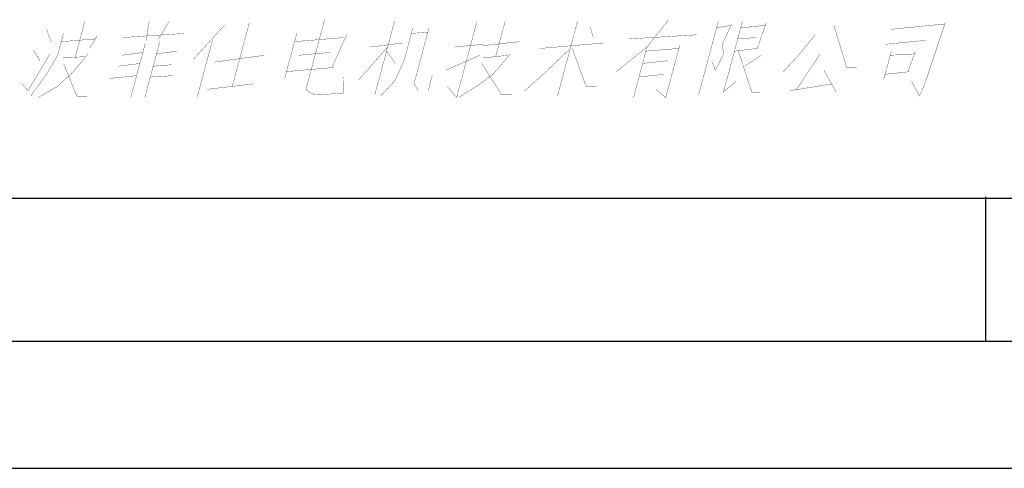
# Paper-space layout '61767N-2-A-2_1_1' of a CAD drawing. Header units: millimetres. Extents: x 0 to 594, y 1 to 420.
# Tile 151 of 222: x 480 to 515, y 1 to 16. Entities that reach past the tile are written whole.
import ezdxf

# ---------------------------------------------------------------- set-up
doc = ezdxf.new("R2010")
doc.units = ezdxf.units.MM
doc.header["$LTSCALE"] = 32.67
doc.layers.add('61767N-2-A-2_DXF_FORMAT', color=7, linetype='CONTINUOUS')
doc.layers.add('61767N-2-A-2DXF_CONTINUOUS_LINE', color=7, linetype='CONTINUOUS')

# ---------------------------------------------------------------- blocks, each defined once
blk = doc.blocks.new('LOGO_PHASE_NINGBO_BL31', base_point=(495.289, 25.446))
at = {"layer": '61767N-2-A-2DXF_CONTINUOUS_LINE', "color": 2, "linetype": 'Continuous', "const_width": 0.01}
for points in [[(482.299, 14.898), (482.643, 16.183)], [(484.892, 16.183), (484.784, 15.517)], [(485.595, 16.183), (485.218, 15.565)], [(491.018, 16.231), (490.393, 13.899), (490.368, 13.803), (490.483, 13.708), (490.668, 13.613), (491.664, 13.661), (491.677, 14.232)], [(492.776, 13.613), (493.465, 16.183)], [(496.346, 16.183), (495.632, 13.518), (495.312, 13.899)], [(497.33, 16.183), (496.998, 14.946)], [(499.158, 13.565), (499.859, 16.183)], [(503.034, 16.231), (502.287, 15.279), (501.214, 14.422)], [(504.778, 16.183), (504.089, 13.613)], [(505.621, 16.183), (504.958, 13.708), (505.411, 14.089)], [(481.302, 15.898), (481.468, 15.469)], [(487.524, 16.041), (486.432, 14.851)], [(488.393, 16.136), (487.793, 13.899)], [(492.974, 13.565), (493.466, 14.089), (493.798, 14.803), (494.104, 15.945)], [(494.782, 14.279), (494.641, 13.756), (494.29, 13.756), (494.143, 13.994), (494.666, 15.945)], [(500.3, 15.993), (500.409, 15.612)], [(504.714, 15.945), (505.232, 16.041)], [(505.244, 16.088), (504.913, 15.374)], [(506.452, 16.136), (506.139, 15.231), (505.341, 15.136)], [(505.558, 15.945), (506.426, 16.041)], [(508.815, 16.041), (509.263, 14.565), (509.615, 14.565)], [(512.693, 16.088), (510.815, 15.898)], [(511.525, 14.089), (511.806, 13.565), (511.991, 13.994), (512.706, 16.136)], [(481.692, 14.993), (481.896, 15.755)], [(481.82, 15.469), (483.04, 15.565)], [(483.065, 15.66), (482.81, 15.231)], [(483.966, 15.612), (486.112, 15.755)], [(487.102, 15.517), (486.567, 13.518)], [(490.047, 15.755), (489.626, 14.184)], [(489.971, 15.469), (491.696, 15.612)], [(491.791, 15.707), (491.274, 14.565)], [(494.628, 15.803), (494.053, 15.755)], [(501.661, 15.565), (504.018, 15.707)], [(505.455, 15.565), (506.101, 15.612)], [(508.164, 15.707), (507.538, 14.946), (507.047, 14.422)], [(510.604, 15.374), (512.048, 15.517)], [(480.83, 15.184), (481.079, 14.803)], [(484.758, 15.422), (484.248, 13.518)], [(485.263, 15.469), (484.74, 13.518)], [(485.148, 15.041), (485.876, 15.136)], [(492.214, 14.137), (493.222, 15.279)], [(493.753, 15.422), (492.59, 15.279)], [(493.491, 14.708), (493.184, 15.136)], [(495.541, 15.279), (496.551, 15.374)], [(496.538, 15.327), (497.841, 15.469)], [(499.604, 15.231), (498.659, 14.327), (498.014, 13.756)], [(498.55, 15.231), (500.779, 15.422)], [(500.16, 13.899), (499.674, 15.231)], [(502.287, 15.279), (501.815, 13.518)], [(502.249, 15.136), (503.399, 15.231)], [(503.424, 15.327), (502.939, 13.518), (502.594, 13.803)], [(504.913, 15.374), (504.964, 15.041), (504.67, 14.47), (504.549, 14.803)], [(505.481, 15.136), (505.942, 13.708), (506.223, 13.708)], [(510.822, 15.136), (510.554, 14.137)], [(511.403, 14.422), (511.665, 15.136)], [(481.424, 15.041), (480.658, 13.756), (480.44, 13.994)], [(481.692, 14.993), (481.303, 14.327), (480.747, 13.565)], [(482.759, 15.041), (482.242, 14.422), (481.68, 13.899), (481.016, 13.518)], [(481.877, 14.898), (482.663, 14.946)], [(483.941, 14.993), (484.669, 15.089)], [(487.179, 14.755), (488.93, 14.993)], [(490.124, 14.993), (491.204, 15.089)], [(495.254, 14.47), (496.449, 14.993)], [(497.515, 15.041), (496.902, 14.327), (496.462, 13.994), (495.702, 13.518)], [(496.564, 14.898), (497.432, 14.993)], [(502.134, 14.708), (503.003, 14.803)], [(506.286, 14.993), (505.692, 14.613)], [(508.337, 15.041), (507.513, 13.803)], [(511.639, 15.041), (510.783, 14.993)], [(481.897, 14.708), (482.363, 13.565), (482.715, 13.565)], [(483.839, 14.613), (484.567, 14.708)], [(485.033, 14.613), (485.678, 14.66)], [(491.345, 14.565), (489.69, 14.422)], [(496.513, 14.708), (497.203, 13.613), (497.554, 13.613)], [(508.465, 14.47), (508.893, 13.708)], [(483.513, 14.184), (484.452, 14.279)], [(484.931, 14.232), (485.717, 14.279)], [(502.875, 14.327), (502.006, 14.232)], [(510.605, 14.327), (511.474, 14.422)], [(486.924, 13.803), (488.521, 13.994)], [(500.16, 13.899), (500.512, 13.899)], [(507.29, 13.756), (508.759, 13.994)]]:
    blk.add_lwpolyline(points, dxfattribs=at)

psp = doc.layouts.new('61767N-2-A-2_1_1')

# ---------------------------------------------------------------- linework, layer by layer
at = {"layer": '61767N-2-A-2_DXF_FORMAT', "color": 7, "linetype": 'Continuous'}
psp.add_line((25, 10), (584, 10), dxfattribs=at)
at = {"layer": '61767N-2-A-2_DXF_FORMAT', "color": 2, "linetype": 'Continuous'}
for p, q in [((409, 10), (584, 10)), ((514.125, 5), (514.125, 10.0428)), ((20, 5), (589, 5)), ((0, 0.5605), (594, 0.5605))]:
    psp.add_line(p, q, dxfattribs=at)

# ---------------------------------------------------------------- block references
at = {"layer": '61767N-2-A-2DXF_CONTINUOUS_LINE', "color": 2, "linetype": 'Continuous'}
psp.add_blockref('LOGO_PHASE_NINGBO_BL31', (495.2888, 25.4464), dxfattribs=at)

doc.saveas('drawing.dxf')
